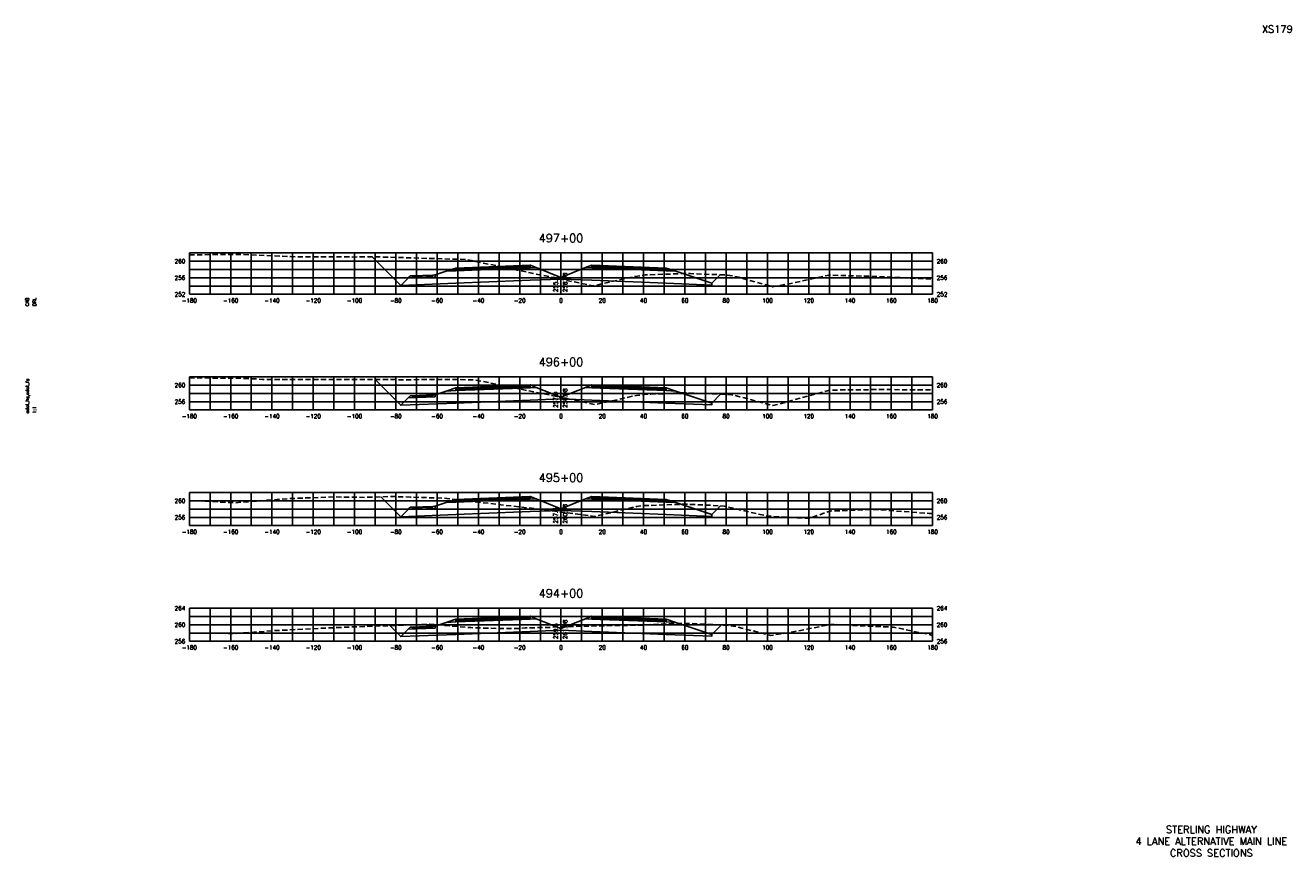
# Model space of a CAD drawing. Extents: x 37 to 9410, y 16 to 8218.
# Tile 71 of 110: x 8067 to 8680, y 1056 to 1458. Entities that reach past the tile are written whole.
import ezdxf
from ezdxf.enums import TextEntityAlignment as Align

# ---------------------------------------------------------------- set-up
doc = ezdxf.new("R2010")
doc.units = 0
doc.header["$LTSCALE"] = 20
doc.header["$MEASUREMENT"] = 0
doc.linetypes.add('HIDDEN_050%', pattern=[0.1875, 0.125, -0.0625])
for name, color, linetype in [('S-AT-TXT175', 6, 'Continuous'), ('S-AT-TXT80', 1, 'Continuous'), ('XDATUM', 3, 'Continuous'), ('XEG', 1, 'HIDDEN_050%'), ('XFG', 2, 'Continuous'), ('XGRID', 251, 'Continuous'), ('XGRIDT', 2, 'Continuous'), ('XREF-BORDER', 7, 'Continuous')]:
    doc.layers.add(name, color=color, linetype=linetype)
doc.styles.add('L100', font='simplex.shx', dxfattribs={"height": 2})
doc.styles.add('L175', font='ROMANSM.shx', dxfattribs={"height": 3.5})
doc.styles.add('L80', font='ROMANSM.shx', dxfattribs={"height": 1.6})

# ---------------------------------------------------------------- blocks, each defined once
blk = doc.blocks.new('03025_00_att1')
at = {"layer": 'S-AT-TXT175', "style": 'L175'}
for tag, p in [('NUM', (32.402, 20.822)), ('LINE1', (30.64, 1.444)), ('LINE2', (30.64, 1.161)), ('LINE3', (30.64, 0.877))]:
    blk.add_attdef(tag, text='', height=0.175, dxfattribs=at).set_placement(p, align=Align.CENTER)
at = {"layer": 'S-AT-TXT80', "style": 'L80'}
for tag, p in [('DESIGNED', (2.094, 14.201)), ('CHECKED', (2.265, 14.201)), ('DRAFTED', (2.436, 14.201)), ('PSCALE', (2.265, 11.605)), ('PCTB', (2.094, 11.605)), ('PVIEW', (2.436, 11.605))]:
    blk.add_attdef(tag, p, '', height=0.08, rotation=90, dxfattribs=at)

msp = doc.modelspace()

# ---------------------------------------------------------------- linework, layer by layer
at = {"layer": 'XDATUM', "flags": 128}
for points in [[(8234.59, 1346.15), (8248.46, 1332.28), (8275.05, 1333.34), (8307.05, 1334.62), (8311.05, 1334.78), (8326.05, 1335.38), (8341.05, 1334.78), (8345.05, 1334.62), (8377.05, 1333.34), (8399.05, 1332.46), (8399.05, 1333.35), (8403.15, 1337.45)], [(8236.01, 1286.73), (8248.46, 1274.28), (8275.05, 1275.34), (8307.05, 1276.62), (8311.05, 1276.78), (8326.05, 1277.38), (8341.05, 1276.78), (8345.05, 1276.62), (8377.05, 1275.34), (8399.05, 1274.46), (8399.05, 1275.35), (8403.33, 1279.63)], [(8238.77, 1229.97), (8248.46, 1220.28), (8275.05, 1221.34), (8307.05, 1222.62), (8311.05, 1222.78), (8326.05, 1223.38), (8341.05, 1222.78), (8345.05, 1222.62), (8377.05, 1221.34), (8399.05, 1220.46), (8399.05, 1221.35), (8403.28, 1225.59)], [(8243.15, 1167.59), (8248.46, 1162.28), (8275.05, 1163.34), (8307.05, 1164.62), (8311.05, 1164.78), (8326.05, 1165.38), (8341.05, 1164.78), (8345.05, 1164.62), (8377.05, 1163.34), (8399.05, 1162.46), (8399.05, 1163.35), (8403.57, 1167.87)]]:
    msp.add_lwpolyline(points, dxfattribs=at)
at = {"layer": 'XEG', "flags": 128}
for points in [[(8146.05, 1347.09), (8167.82, 1347.31), (8174.95, 1347.12), (8194.65, 1346.22), (8194.98, 1346.22), (8214.82, 1346.15), (8224.87, 1346.04), (8235.01, 1346.16), (8280.05, 1344.85), (8326.05, 1335.31), (8334.02, 1333.65), (8341.71, 1332.08), (8343.14, 1332.42), (8361.67, 1336.63), (8362.15, 1336.69), (8366.84, 1337.37), (8384.86, 1338.01), (8386.81, 1338.07), (8388.75, 1337.99), (8406.2, 1337.34), (8409.66, 1336.79), (8410.06, 1336.71), (8412.16, 1336.21), (8414.66, 1335.52), (8428.71, 1331.63), (8435.59, 1332.88), (8455.84, 1337.25), (8474.26, 1336.78), (8503.85, 1335.43), (8506.05, 1335.46)], [(8146.05, 1287.48), (8168.12, 1287.45), (8178.92, 1286.97), (8181.52, 1286.77), (8183.49, 1286.76), (8216.05, 1286.74), (8242.89, 1286.73), (8248.75, 1286.61), (8254.75, 1286.63), (8264.63, 1286.79), (8284.23, 1286.6), (8326.05, 1278.06), (8330.03, 1277.25), (8342.64, 1274.6), (8344.85, 1275.08), (8361.81, 1278.87), (8362.55, 1278.98), (8366.48, 1279.51), (8369.59, 1279.63), (8386.41, 1280.33), (8389.51, 1280.19), (8405.52, 1279.55), (8408.7, 1279.38), (8409.4, 1279.29), (8412.68, 1278.4), (8414.92, 1277.8), (8428.67, 1274.1), (8437.38, 1276.42), (8456.15, 1281.61), (8478.57, 1281.85), (8504.15, 1281.78), (8506.05, 1281.84)], [(8146.05, 1228.12), (8168.43, 1227.07), (8193.98, 1229.08), (8216.43, 1229.89), (8231.53, 1229.67), (8242.61, 1230.12), (8253.18, 1229.79), (8269.04, 1229.32), (8311.77, 1224.39), (8326.05, 1222.56), (8342.44, 1220.46), (8346.29, 1221.33), (8361.6, 1225.02), (8362.63, 1225.18), (8365.96, 1225.69), (8381.64, 1226.21), (8385.94, 1226.38), (8390.16, 1226.23), (8405.23, 1225.49), (8408.64, 1224.63), (8409.53, 1224.47), (8413.93, 1223.39), (8425.89, 1220.61), (8446.36, 1219.53), (8456.45, 1223.07), (8478.04, 1223.83), (8504.45, 1221.89), (8506.05, 1221.89)], [(8146.05, 1163.98), (8168.73, 1163.79), (8187.2, 1165.14), (8216.73, 1166.62), (8232.1, 1167.2), (8262.29, 1168.25), (8264.74, 1168.05), (8282.32, 1166.62), (8295.15, 1166.19), (8306.31, 1166.26), (8308.79, 1166.52), (8320.75, 1166.69), (8320.9, 1166.71), (8322.01, 1166.9), (8324.11, 1166.95), (8326.05, 1167), (8338.16, 1167.31), (8356.31, 1167.68), (8361.97, 1167.75), (8365.43, 1167.87), (8381.08, 1168.57), (8385.1, 1168.72), (8389.34, 1168.54), (8404.94, 1167.81), (8408.5, 1167.52), (8409.51, 1167.36), (8413.66, 1166.39), (8427.64, 1162.85), (8435.83, 1164.01), (8456.75, 1168.19), (8487.19, 1166.81), (8504.75, 1163.22), (8506.05, 1162.68)]]:
    msp.add_lwpolyline(points, dxfattribs=at)
at = {"layer": 'XFG', "flags": 128}
for points in [[(8248.46, 1332.28), (8248.46, 1332.28), (8234.59, 1346.15)], [(8326.05, 1336.12), (8314.1, 1340.91), (8311.05, 1340.78), (8307.05, 1340.62), (8275.05, 1339.34), (8270.48, 1339.16), (8265.05, 1337.35), (8265.05, 1336.35), (8252.01, 1335.83), (8248.46, 1332.28), (8275.05, 1333.34), (8307.05, 1334.62), (8311.05, 1334.78), (8326.05, 1335.38), (8326.05, 1336.12)], [(8265.05, 1337.35), (8264.05, 1337.31), (8264.05, 1336.97), (8254.05, 1336.57), (8254.05, 1336.91), (8253.05, 1336.87), (8252.01, 1335.83), (8265.05, 1336.35), (8265.05, 1337.35)], [(8264.05, 1337.31), (8254.05, 1336.91), (8254.05, 1336.57), (8264.05, 1336.97), (8264.05, 1337.31)], [(8311.05, 1341.12), (8307.05, 1340.96), (8275.05, 1339.68), (8275.05, 1340.68), (8270.48, 1339.16), (8275.05, 1339.34), (8307.05, 1340.62), (8311.05, 1340.78), (8314.1, 1340.91), (8311.05, 1342.12), (8311.05, 1341.12)], [(8311.05, 1342.12), (8307.05, 1341.96), (8275.05, 1340.68), (8275.05, 1340.34), (8307.05, 1341.62), (8311.05, 1341.78), (8311.05, 1342.12)], [(8311.05, 1341.78), (8307.05, 1341.62), (8275.05, 1340.34), (8275.05, 1339.68), (8307.05, 1340.96), (8311.05, 1341.12), (8311.05, 1341.78)], [(8326.05, 1336.12), (8338, 1340.91), (8341.05, 1340.78), (8345.05, 1340.62), (8377.05, 1339.34), (8381.62, 1339.16), (8399.05, 1333.35), (8399.05, 1332.46), (8377.05, 1333.34), (8345.05, 1334.62), (8341.05, 1334.78), (8326.05, 1335.38)], [(8341.05, 1342.12), (8338, 1340.91), (8341.05, 1340.78), (8345.05, 1340.62), (8377.05, 1339.34), (8381.62, 1339.16), (8377.05, 1340.68), (8377.05, 1339.68), (8345.05, 1340.96), (8341.05, 1341.12), (8341.05, 1342.12)], [(8341.05, 1342.12), (8341.05, 1341.78), (8345.05, 1341.62), (8377.05, 1340.34), (8377.05, 1340.68), (8345.05, 1341.96), (8341.05, 1342.12)], [(8341.05, 1341.78), (8341.05, 1341.12), (8345.05, 1340.96), (8377.05, 1339.68), (8377.05, 1340.34), (8345.05, 1341.62), (8341.05, 1341.78)], [(8399.05, 1333.35), (8399.05, 1333.35), (8403.15, 1337.45)], [(8248.46, 1274.28), (8248.46, 1274.28), (8236.01, 1286.73)], [(8326.05, 1278.12), (8314.1, 1282.91), (8311.05, 1282.78), (8307.05, 1282.62), (8275.05, 1281.34), (8270.48, 1281.16), (8265.05, 1279.35), (8265.05, 1278.35), (8252.01, 1277.83), (8248.46, 1274.28), (8275.05, 1275.34), (8307.05, 1276.62), (8311.05, 1276.78), (8326.05, 1277.38), (8326.05, 1278.12)], [(8311.05, 1283.12), (8307.05, 1282.96), (8275.05, 1281.68), (8275.05, 1282.68), (8270.48, 1281.16), (8275.05, 1281.34), (8307.05, 1282.62), (8311.05, 1282.78), (8314.1, 1282.91), (8311.05, 1284.12), (8311.05, 1283.12)], [(8311.05, 1284.12), (8307.05, 1283.96), (8275.05, 1282.68), (8275.05, 1282.34), (8307.05, 1283.62), (8311.05, 1283.78), (8311.05, 1284.12)], [(8311.05, 1283.78), (8307.05, 1283.62), (8275.05, 1282.34), (8275.05, 1281.68), (8307.05, 1282.96), (8311.05, 1283.12), (8311.05, 1283.78)], [(8326.05, 1278.12), (8338, 1282.91), (8341.05, 1282.78), (8345.05, 1282.62), (8377.05, 1281.34), (8381.62, 1281.16), (8399.05, 1275.35), (8399.05, 1274.46), (8377.05, 1275.34), (8345.05, 1276.62), (8341.05, 1276.78), (8326.05, 1277.38)], [(8341.05, 1284.12), (8338, 1282.91), (8341.05, 1282.78), (8345.05, 1282.62), (8377.05, 1281.34), (8381.62, 1281.16), (8377.05, 1282.68), (8377.05, 1281.68), (8345.05, 1282.96), (8341.05, 1283.12), (8341.05, 1284.12)], [(8341.05, 1284.12), (8341.05, 1283.78), (8345.05, 1283.62), (8377.05, 1282.34), (8377.05, 1282.68), (8345.05, 1283.96), (8341.05, 1284.12)], [(8341.05, 1283.78), (8341.05, 1283.12), (8345.05, 1282.96), (8377.05, 1281.68), (8377.05, 1282.34), (8345.05, 1283.62), (8341.05, 1283.78)], [(8265.05, 1279.35), (8264.05, 1279.31), (8264.05, 1278.97), (8254.05, 1278.57), (8254.05, 1278.91), (8253.05, 1278.87), (8252.01, 1277.83), (8265.05, 1278.35), (8265.05, 1279.35)], [(8264.05, 1279.31), (8254.05, 1278.91), (8254.05, 1278.57), (8264.05, 1278.97), (8264.05, 1279.31)], [(8399.05, 1275.35), (8399.05, 1275.35), (8403.33, 1279.63)], [(8248.46, 1220.28), (8248.46, 1220.28), (8238.77, 1229.97)], [(8326.05, 1224.12), (8314.1, 1228.91), (8311.05, 1228.78), (8307.05, 1228.62), (8275.05, 1227.34), (8270.48, 1227.16), (8265.05, 1225.35), (8265.05, 1224.35), (8252.01, 1223.83), (8248.46, 1220.28), (8275.05, 1221.34), (8307.05, 1222.62), (8311.05, 1222.78), (8326.05, 1223.38), (8326.05, 1224.12)], [(8311.05, 1229.12), (8307.05, 1228.96), (8275.05, 1227.68), (8275.05, 1228.68), (8270.48, 1227.16), (8275.05, 1227.34), (8307.05, 1228.62), (8311.05, 1228.78), (8314.1, 1228.91), (8311.05, 1230.12), (8311.05, 1229.12)], [(8311.05, 1230.12), (8307.05, 1229.96), (8275.05, 1228.68), (8275.05, 1228.34), (8307.05, 1229.62), (8311.05, 1229.78), (8311.05, 1230.12)], [(8311.05, 1229.78), (8307.05, 1229.62), (8275.05, 1228.34), (8275.05, 1227.68), (8307.05, 1228.96), (8311.05, 1229.12), (8311.05, 1229.78)], [(8326.05, 1224.12), (8338, 1228.91), (8341.05, 1228.78), (8345.05, 1228.62), (8377.05, 1227.34), (8381.62, 1227.16), (8399.05, 1221.35), (8399.05, 1220.46), (8377.05, 1221.34), (8345.05, 1222.62), (8341.05, 1222.78), (8326.05, 1223.38)], [(8341.05, 1230.12), (8338, 1228.91), (8341.05, 1228.78), (8345.05, 1228.62), (8377.05, 1227.34), (8381.62, 1227.16), (8377.05, 1228.68), (8377.05, 1227.68), (8345.05, 1228.96), (8341.05, 1229.12), (8341.05, 1230.12)], [(8341.05, 1230.12), (8341.05, 1229.78), (8345.05, 1229.62), (8377.05, 1228.34), (8377.05, 1228.68), (8345.05, 1229.96), (8341.05, 1230.12)], [(8341.05, 1229.78), (8341.05, 1229.12), (8345.05, 1228.96), (8377.05, 1227.68), (8377.05, 1228.34), (8345.05, 1229.62), (8341.05, 1229.78)], [(8265.05, 1225.35), (8264.05, 1225.31), (8264.05, 1224.97), (8254.05, 1224.57), (8254.05, 1224.91), (8253.05, 1224.87), (8252.01, 1223.83), (8265.05, 1224.35), (8265.05, 1225.35)], [(8264.05, 1225.31), (8254.05, 1224.91), (8254.05, 1224.57), (8264.05, 1224.97), (8264.05, 1225.31)], [(8399.05, 1221.35), (8399.05, 1221.35), (8403.28, 1225.59)], [(8326.05, 1166.12), (8314.1, 1170.91), (8311.05, 1170.78), (8307.05, 1170.62), (8275.05, 1169.34), (8270.48, 1169.16), (8265.05, 1167.35), (8265.05, 1166.35), (8252.01, 1165.83), (8248.46, 1162.28), (8275.05, 1163.34), (8307.05, 1164.62), (8311.05, 1164.78), (8326.05, 1165.38), (8326.05, 1166.12)], [(8311.05, 1171.12), (8307.05, 1170.96), (8275.05, 1169.68), (8275.05, 1170.68), (8270.48, 1169.16), (8275.05, 1169.34), (8307.05, 1170.62), (8311.05, 1170.78), (8314.1, 1170.91), (8311.05, 1172.12), (8311.05, 1171.12)], [(8311.05, 1172.12), (8307.05, 1171.96), (8275.05, 1170.68), (8275.05, 1170.34), (8307.05, 1171.62), (8311.05, 1171.78), (8311.05, 1172.12)], [(8311.05, 1171.78), (8307.05, 1171.62), (8275.05, 1170.34), (8275.05, 1169.68), (8307.05, 1170.96), (8311.05, 1171.12), (8311.05, 1171.78)], [(8326.05, 1166.12), (8338, 1170.91), (8341.05, 1170.78), (8345.05, 1170.62), (8377.05, 1169.34), (8381.62, 1169.16), (8399.05, 1163.35), (8399.05, 1162.46), (8377.05, 1163.34), (8345.05, 1164.62), (8341.05, 1164.78), (8326.05, 1165.38)], [(8341.05, 1172.12), (8338, 1170.91), (8341.05, 1170.78), (8345.05, 1170.62), (8377.05, 1169.34), (8381.62, 1169.16), (8377.05, 1170.68), (8377.05, 1169.68), (8345.05, 1170.96), (8341.05, 1171.12), (8341.05, 1172.12)], [(8341.05, 1172.12), (8341.05, 1171.78), (8345.05, 1171.62), (8377.05, 1170.34), (8377.05, 1170.68), (8345.05, 1171.96), (8341.05, 1172.12)], [(8341.05, 1171.78), (8341.05, 1171.12), (8345.05, 1170.96), (8377.05, 1169.68), (8377.05, 1170.34), (8345.05, 1171.62), (8341.05, 1171.78)], [(8248.46, 1162.28), (8248.46, 1162.28), (8243.15, 1167.59)], [(8265.05, 1167.35), (8264.05, 1167.31), (8264.05, 1166.97), (8254.05, 1166.57), (8254.05, 1166.91), (8253.05, 1166.87), (8252.01, 1165.83), (8265.05, 1166.35), (8265.05, 1167.35)], [(8264.05, 1167.31), (8254.05, 1166.91), (8254.05, 1166.57), (8264.05, 1166.97), (8264.05, 1167.31)], [(8399.05, 1163.35), (8399.05, 1163.35), (8403.57, 1167.87)]]:
    msp.add_lwpolyline(points, dxfattribs=at)
at = {"layer": 'XGRID'}
for p, q in [((8146.05, 1328), (8146.05, 1348)), ((8146.05, 1348), (8506.05, 1348)), ((8146.05, 1344), (8506.05, 1344)), ((8156.05, 1328), (8156.05, 1348)), ((8166.05, 1328), (8166.05, 1348)), ((8176.05, 1328), (8176.05, 1348)), ((8186.05, 1328), (8186.05, 1348)), ((8196.05, 1328), (8196.05, 1348)), ((8206.05, 1328), (8206.05, 1348)), ((8216.05, 1328), (8216.05, 1348)), ((8226.05, 1328), (8226.05, 1348)), ((8236.05, 1328), (8236.05, 1348)), ((8246.05, 1328), (8246.05, 1348)), ((8256.05, 1328), (8256.05, 1348)), ((8266.05, 1328), (8266.05, 1348)), ((8276.05, 1328), (8276.05, 1348)), ((8286.05, 1328), (8286.05, 1348)), ((8296.05, 1328), (8296.05, 1348)), ((8306.05, 1328), (8306.05, 1348)), ((8316.05, 1328), (8316.05, 1348)), ((8326.05, 1328), (8326.05, 1348)), ((8336.05, 1328), (8336.05, 1348)), ((8346.05, 1328), (8346.05, 1348)), ((8356.05, 1328), (8356.05, 1348)), ((8366.05, 1328), (8366.05, 1348)), ((8376.05, 1328), (8376.05, 1348)), ((8386.05, 1328), (8386.05, 1348)), ((8396.05, 1328), (8396.05, 1348)), ((8406.05, 1328), (8406.05, 1348)), ((8416.05, 1328), (8416.05, 1348)), ((8426.05, 1328), (8426.05, 1348)), ((8436.05, 1328), (8436.05, 1348)), ((8446.05, 1328), (8446.05, 1348)), ((8456.05, 1328), (8456.05, 1348)), ((8466.05, 1328), (8466.05, 1348)), ((8476.05, 1328), (8476.05, 1348)), ((8486.05, 1328), (8486.05, 1348)), ((8496.05, 1328), (8496.05, 1348)), ((8506.05, 1328), (8506.05, 1348)), ((8146.05, 1340), (8506.05, 1340)), ((8146.05, 1336), (8506.05, 1336)), ((8146.05, 1332), (8506.05, 1332)), ((8146.05, 1328), (8506.05, 1328)), ((8146.05, 1272), (8146.05, 1288)), ((8146.05, 1288), (8506.05, 1288)), ((8156.05, 1272), (8156.05, 1288)), ((8166.05, 1272), (8166.05, 1288)), ((8176.05, 1272), (8176.05, 1288)), ((8186.05, 1272), (8186.05, 1288)), ((8196.05, 1272), (8196.05, 1288)), ((8206.05, 1272), (8206.05, 1288)), ((8216.05, 1272), (8216.05, 1288)), ((8226.05, 1272), (8226.05, 1288)), ((8236.05, 1272), (8236.05, 1288)), ((8246.05, 1272), (8246.05, 1288)), ((8256.05, 1272), (8256.05, 1288)), ((8266.05, 1272), (8266.05, 1288)), ((8276.05, 1272), (8276.05, 1288)), ((8286.05, 1272), (8286.05, 1288)), ((8296.05, 1272), (8296.05, 1288)), ((8306.05, 1272), (8306.05, 1288)), ((8316.05, 1272), (8316.05, 1288)), ((8326.05, 1272), (8326.05, 1288)), ((8336.05, 1272), (8336.05, 1288)), ((8346.05, 1272), (8346.05, 1288)), ((8356.05, 1272), (8356.05, 1288)), ((8366.05, 1272), (8366.05, 1288)), ((8376.05, 1272), (8376.05, 1288)), ((8386.05, 1272), (8386.05, 1288)), ((8396.05, 1272), (8396.05, 1288)), ((8406.05, 1272), (8406.05, 1288)), ((8416.05, 1272), (8416.05, 1288)), ((8426.05, 1272), (8426.05, 1288)), ((8436.05, 1272), (8436.05, 1288)), ((8446.05, 1272), (8446.05, 1288)), ((8456.05, 1272), (8456.05, 1288)), ((8466.05, 1272), (8466.05, 1288)), ((8476.05, 1272), (8476.05, 1288)), ((8486.05, 1272), (8486.05, 1288)), ((8496.05, 1272), (8496.05, 1288)), ((8506.05, 1272), (8506.05, 1288)), ((8146.05, 1284), (8506.05, 1284)), ((8146.05, 1280), (8506.05, 1280)), ((8146.05, 1276), (8506.05, 1276)), ((8146.05, 1272), (8506.05, 1272)), ((8146.05, 1216), (8146.05, 1232)), ((8146.05, 1232), (8506.05, 1232)), ((8146.05, 1228), (8506.05, 1228)), ((8156.05, 1216), (8156.05, 1232)), ((8166.05, 1216), (8166.05, 1232)), ((8176.05, 1216), (8176.05, 1232)), ((8186.05, 1216), (8186.05, 1232)), ((8196.05, 1216), (8196.05, 1232)), ((8206.05, 1216), (8206.05, 1232)), ((8216.05, 1216), (8216.05, 1232)), ((8226.05, 1216), (8226.05, 1232)), ((8236.05, 1216), (8236.05, 1232)), ((8246.05, 1216), (8246.05, 1232)), ((8256.05, 1216), (8256.05, 1232)), ((8266.05, 1216), (8266.05, 1232)), ((8276.05, 1216), (8276.05, 1232)), ((8286.05, 1216), (8286.05, 1232)), ((8296.05, 1216), (8296.05, 1232)), ((8306.05, 1216), (8306.05, 1232)), ((8316.05, 1216), (8316.05, 1232)), ((8326.05, 1216), (8326.05, 1232)), ((8336.05, 1216), (8336.05, 1232)), ((8346.05, 1216), (8346.05, 1232)), ((8356.05, 1216), (8356.05, 1232)), ((8366.05, 1216), (8366.05, 1232)), ((8376.05, 1216), (8376.05, 1232)), ((8386.05, 1216), (8386.05, 1232)), ((8396.05, 1216), (8396.05, 1232)), ((8406.05, 1216), (8406.05, 1232)), ((8416.05, 1216), (8416.05, 1232)), ((8426.05, 1216), (8426.05, 1232)), ((8436.05, 1216), (8436.05, 1232)), ((8446.05, 1216), (8446.05, 1232)), ((8456.05, 1216), (8456.05, 1232)), ((8466.05, 1216), (8466.05, 1232)), ((8476.05, 1216), (8476.05, 1232)), ((8486.05, 1216), (8486.05, 1232)), ((8496.05, 1216), (8496.05, 1232)), ((8506.05, 1216), (8506.05, 1232)), ((8146.05, 1224), (8506.05, 1224)), ((8146.05, 1220), (8506.05, 1220)), ((8146.05, 1216), (8506.05, 1216)), ((8146.05, 1160), (8146.05, 1176)), ((8146.05, 1176), (8506.05, 1176)), ((8146.05, 1172), (8506.05, 1172)), ((8156.05, 1160), (8156.05, 1176)), ((8166.05, 1160), (8166.05, 1176)), ((8176.05, 1160), (8176.05, 1176)), ((8186.05, 1160), (8186.05, 1176)), ((8196.05, 1160), (8196.05, 1176)), ((8206.05, 1160), (8206.05, 1176)), ((8216.05, 1160), (8216.05, 1176)), ((8226.05, 1160), (8226.05, 1176)), ((8236.05, 1160), (8236.05, 1176)), ((8246.05, 1160), (8246.05, 1176)), ((8256.05, 1160), (8256.05, 1176)), ((8266.05, 1160), (8266.05, 1176)), ((8276.05, 1160), (8276.05, 1176)), ((8286.05, 1160), (8286.05, 1176)), ((8296.05, 1160), (8296.05, 1176)), ((8306.05, 1160), (8306.05, 1176)), ((8316.05, 1160), (8316.05, 1176)), ((8326.05, 1160), (8326.05, 1176)), ((8336.05, 1160), (8336.05, 1176)), ((8346.05, 1160), (8346.05, 1176)), ((8356.05, 1160), (8356.05, 1176)), ((8366.05, 1160), (8366.05, 1176)), ((8376.05, 1160), (8376.05, 1176)), ((8386.05, 1160), (8386.05, 1176)), ((8396.05, 1160), (8396.05, 1176)), ((8406.05, 1160), (8406.05, 1176)), ((8416.05, 1160), (8416.05, 1176)), ((8426.05, 1160), (8426.05, 1176)), ((8436.05, 1160), (8436.05, 1176)), ((8446.05, 1160), (8446.05, 1176)), ((8456.05, 1160), (8456.05, 1176)), ((8466.05, 1160), (8466.05, 1176)), ((8476.05, 1160), (8476.05, 1176)), ((8486.05, 1160), (8486.05, 1176)), ((8496.05, 1160), (8496.05, 1176)), ((8506.05, 1160), (8506.05, 1176)), ((8146.05, 1168), (8506.05, 1168)), ((8146.05, 1164), (8506.05, 1164)), ((8146.05, 1160), (8506.05, 1160))]:
    msp.add_line(p, q, dxfattribs=at)

# ---------------------------------------------------------------- block references
at = {"layer": 'XREF-BORDER'}
ref = msp.add_blockref('03025_00_att1', (8026.45, 1038.23), dxfattribs=dict(at, xscale=20, yscale=20, zscale=20))
ref.add_attrib('LINE1', 'STERLING HIGHWAY', dxfattribs={"layer": 'S-AT-TXT175', "height": 3.5, "style": 'L175'}).set_placement((8641.07, 1067.1), align=Align.CENTER)
ref.add_attrib('LINE2', '4 LANE ALTERNATIVE MAIN LINE', dxfattribs={"layer": 'S-AT-TXT175', "height": 3.5, "style": 'L175'}).set_placement((8641.07, 1061.44), align=Align.CENTER)
ref.add_attrib('LINE3', 'CROSS SECTIONS', dxfattribs={"layer": 'S-AT-TXT175', "height": 3.5, "style": 'L175'}).set_placement((8641.07, 1055.77), align=Align.CENTER)
ref.add_attrib('NUM', 'XS179', dxfattribs={"layer": 'S-AT-TXT175', "height": 3.5, "style": 'L175'}).set_placement((8673, 1454.66), align=Align.CENTER)
ref.add_attrib('DESIGNED', 'CAB', (8068.34, 1322.25), dxfattribs={"layer": 'S-AT-TXT80', "height": 1.6, "rotation": 90, "style": 'L80'})
ref.add_attrib('CHECKED', 'DRL', (8071.75, 1322.25), dxfattribs={"layer": 'S-AT-TXT80', "height": 1.6, "rotation": 90, "style": 'L80'})
ref.add_attrib('PCTB', 'adot_hs,adot_fs', (8068.34, 1270.32), dxfattribs={"layer": 'S-AT-TXT80', "height": 1.6, "rotation": 90, "style": 'L80'})
ref.add_attrib('PSCALE', '1:1', (8071.75, 1270.32), dxfattribs={"layer": 'S-AT-TXT80', "height": 1.6, "rotation": 90, "style": 'L80'})

# ---------------------------------------------------------------- texts
at = {"layer": 'XGRIDT', "style": 'L100'}
for s, p in [('497+00', (8326.05, 1352)), ('496+00', (8326.05, 1292)), ('495+00', (8326.05, 1236)), ('494+00', (8326.05, 1180))]:
    msp.add_text(s, height=4, dxfattribs=at).set_placement(p, align=Align.BOTTOM_CENTER)
for s, p in [('260', (8144.05, 1344)), ('256', (8144.05, 1336)), ('252', (8144.05, 1328)), ('260', (8144.05, 1284)), ('256', (8144.05, 1276)), ('260', (8144.05, 1228)), ('256', (8144.05, 1220)), ('264', (8144.05, 1176)), ('260', (8144.05, 1168)), ('256', (8144.05, 1160))]:
    msp.add_text(s, height=2, dxfattribs=at).set_placement(p, align=Align.MIDDLE_RIGHT)
for s, p in [('260', (8508.05, 1344)), ('256', (8508.05, 1336)), ('252', (8508.05, 1328)), ('260', (8508.05, 1284)), ('256', (8508.05, 1276)), ('260', (8508.05, 1228)), ('256', (8508.05, 1220)), ('264', (8508.05, 1176)), ('260', (8508.05, 1168)), ('256', (8508.05, 1160))]:
    msp.add_text(s, height=2, dxfattribs=at).set_placement(p, align=Align.MIDDLE_LEFT)
for s, p in [('258.98', (8327.05, 1329)), ('259.98', (8327.05, 1273)), ('260.98', (8327.05, 1217)), ('261.98', (8327.05, 1161))]:
    msp.add_text(s, height=2, rotation=90, dxfattribs=at).set_placement(p, align=Align.TOP_LEFT)
for s, p in [('255.7', (8325.05, 1329)), ('257.0', (8325.05, 1273)), ('257.3', (8325.05, 1217)), ('259.5', (8325.05, 1161))]:
    msp.add_text(s, height=2, rotation=90, dxfattribs=at).set_placement(p, align=Align.BOTTOM_LEFT)
for s, p in [('-180', (8146.05, 1326)), ('-160', (8166.05, 1326)), ('-140', (8186.05, 1326)), ('-120', (8206.05, 1326)), ('-100', (8226.05, 1326)), ('-80', (8246.05, 1326)), ('-60', (8266.05, 1326)), ('-40', (8286.05, 1326)), ('-20', (8306.05, 1326)), ('0', (8326.05, 1326)), ('20', (8346.05, 1326)), ('40', (8366.05, 1326)), ('60', (8386.05, 1326)), ('80', (8406.05, 1326)), ('100', (8426.05, 1326)), ('120', (8446.05, 1326)), ('140', (8466.05, 1326)), ('160', (8486.05, 1326)), ('180', (8506.05, 1326)), ('-180', (8146.05, 1270)), ('-160', (8166.05, 1270)), ('-140', (8186.05, 1270)), ('-120', (8206.05, 1270)), ('-100', (8226.05, 1270)), ('-80', (8246.05, 1270)), ('-60', (8266.05, 1270)), ('-40', (8286.05, 1270)), ('-20', (8306.05, 1270)), ('0', (8326.05, 1270)), ('20', (8346.05, 1270)), ('40', (8366.05, 1270)), ('60', (8386.05, 1270)), ('80', (8406.05, 1270)), ('100', (8426.05, 1270)), ('120', (8446.05, 1270)), ('140', (8466.05, 1270)), ('160', (8486.05, 1270)), ('180', (8506.05, 1270)), ('-180', (8146.05, 1214)), ('-160', (8166.05, 1214)), ('-140', (8186.05, 1214)), ('-120', (8206.05, 1214)), ('-100', (8226.05, 1214)), ('-80', (8246.05, 1214)), ('-60', (8266.05, 1214)), ('-40', (8286.05, 1214)), ('-20', (8306.05, 1214)), ('0', (8326.05, 1214)), ('20', (8346.05, 1214)), ('40', (8366.05, 1214)), ('60', (8386.05, 1214)), ('80', (8406.05, 1214)), ('100', (8426.05, 1214)), ('120', (8446.05, 1214)), ('140', (8466.05, 1214)), ('160', (8486.05, 1214)), ('180', (8506.05, 1214)), ('-180', (8146.05, 1158)), ('-160', (8166.05, 1158)), ('-140', (8186.05, 1158)), ('-120', (8206.05, 1158)), ('-100', (8226.05, 1158)), ('-80', (8246.05, 1158)), ('-60', (8266.05, 1158)), ('-40', (8286.05, 1158)), ('-20', (8306.05, 1158)), ('0', (8326.05, 1158)), ('20', (8346.05, 1158)), ('40', (8366.05, 1158)), ('60', (8386.05, 1158)), ('80', (8406.05, 1158)), ('100', (8426.05, 1158)), ('120', (8446.05, 1158)), ('140', (8466.05, 1158)), ('160', (8486.05, 1158)), ('180', (8506.05, 1158))]:
    msp.add_text(s, height=2, dxfattribs=at).set_placement(p, align=Align.TOP_CENTER)

doc.saveas('drawing.dxf')
